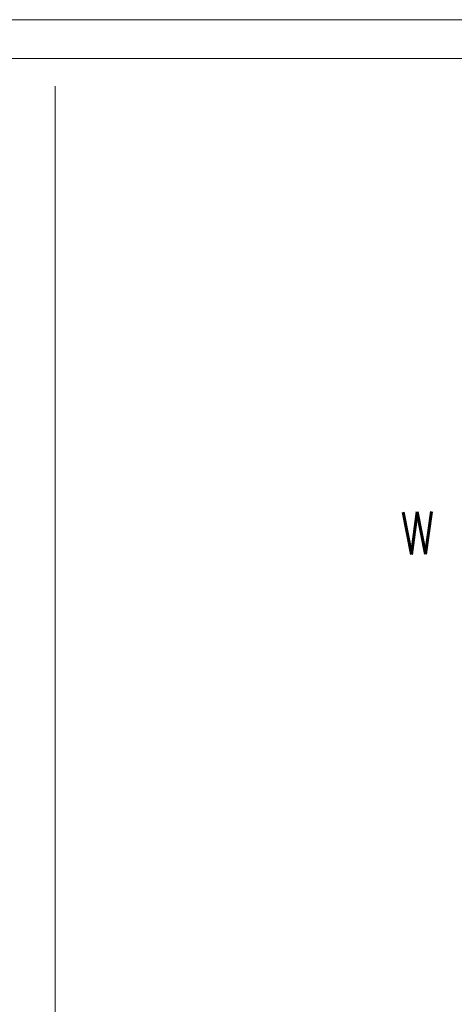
# Model space of a CAD drawing. Header units: millimetres. Extents: x -740 to 33545, y -26688 to 22494.
# Tile 69 of 256: x 11932 to 12254, y 7421 to 8148. Entities that reach past the tile are written whole.
import ezdxf

# ---------------------------------------------------------------- set-up
doc = ezdxf.new("R2010")
doc.units = ezdxf.units.MM
doc.header["$MEASUREMENT"] = 0
for name, color, linetype, lineweight in [('Nowe_820-G Rysunki Obrazki_Nr_pióra__1', 252, 'Continuous', 13), ('Nowe_820-G Rysunki Obrazki_Nr_pióra__23', 252, 'Continuous', 15), ('wymiarowanie', 252, 'Continuous', 9)]:
    doc.layers.add(name, color=color, linetype=linetype, lineweight=lineweight)
doc.styles.add('STYL_AUTOMATYCZNY_1', font='romans__.ttf', dxfattribs={"width": 0.771708})

msp = doc.modelspace()

# ---------------------------------------------------------------- linework, layer by layer
at = {"layer": 'Nowe_820-G Rysunki Obrazki_Nr_pióra__23', "linetype": 'Continuous', "lineweight": 15}
msp.add_lwpolyline([(8628.59, 8119.48), (12728.99, 8119.48)], dxfattribs=at)
at = {"layer": 'wymiarowanie'}
msp.add_lwpolyline([(8573.71, 8148.27), (8573.71, 5178.27), (12773.71, 5178.27), (12773.71, 8148.27), (8573.71, 8148.27)], dxfattribs=at)
at = {"layer": 'wymiarowanie', "linetype": 'Continuous', "lineweight": 15}
msp.add_lwpolyline([(11958.67, 8099.16), (11958.67, 5249.28)], dxfattribs=at)

# ---------------------------------------------------------------- texts
at = {"layer": 'Nowe_820-G Rysunki Obrazki_Nr_pióra__1', "linetype": 'Continuous', "lineweight": 13, "insert": (12215.07, 7752.72), "char_height": 31.3932, "attachment_point": 7, "rotation": 1.55197, "style": 'STYL_AUTOMATYCZNY_1'}
msp.add_mtext('\\A1;{\\pql;\\fRomanS|b0|i0|c0|p0;\\W0.771708;W}', dxfattribs=at)

doc.saveas('drawing.dxf')
